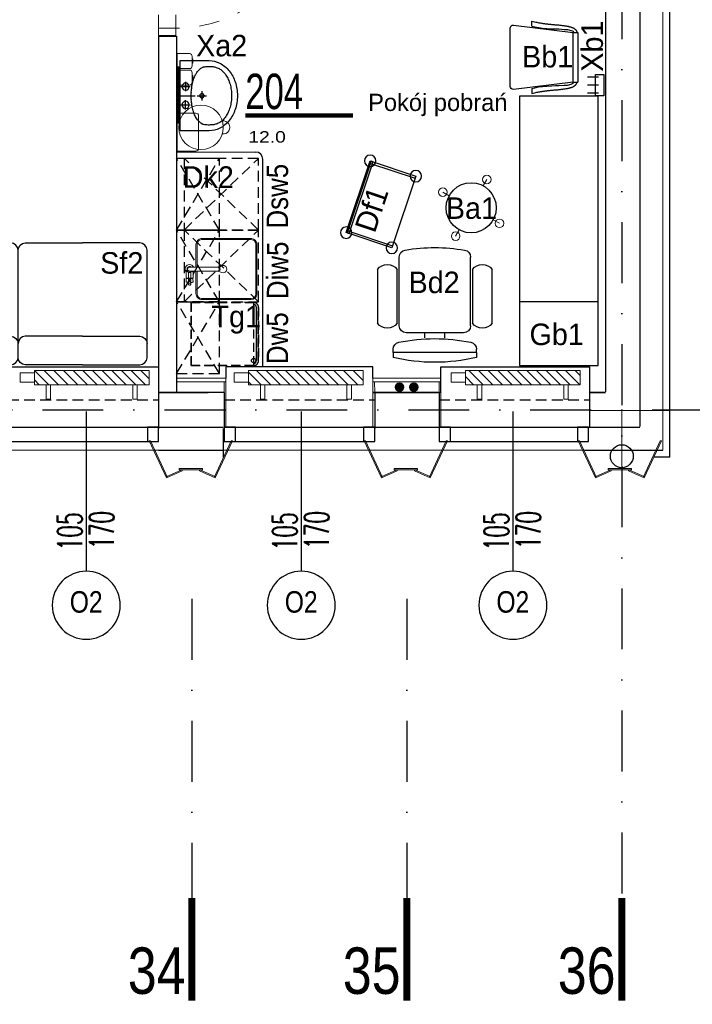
# Model space of a CAD drawing. Header units: millimetres. Extents: x 14495 to 271441, y -21035 to 2232.
# Tile 175 of 227: x 87630 to 88099, y -4199 to -3512. Entities that reach past the tile are written whole.
import ezdxf
from ezdxf.enums import TextEntityAlignment as Align

# ---------------------------------------------------------------- set-up
doc = ezdxf.new("R2010")
doc.units = ezdxf.units.MM
for name, pattern in [('0921-PX-TE-20-60$0$0921-X-AR-20-00-FA$0$DASHED2', [0.375, 0.25, -0.125]), ('DASHDOT', [1, 0.5, -0.25, 0, -0.25]), ('DASHED', [28.222222, 14.111111, -14.111111]), ('HIDDENX2', [0.75, 0.5, -0.25]), ('KRESKOWA2', [0.375, 0.25, -0.125])]:
    doc.linetypes.add(name, pattern=pattern)
for name, color, linetype in [('-- TECH  SYMBOLE', 1, 'Continuous'), ('-- TECH SYMBOLE NOWE', 1, 'Continuous'), ('-- TECH WYPOSAŻENIE', 2, 'Continuous'), ('-TECH SANITARNA', 1, 'Continuous'), ('_1_cienkie', 251, 'Continuous'), ('_A_widok', 1, 'Continuous'), ('_urządzenia_sanit', 1, 'Continuous'), ('a-bloki-drzwi', 52, 'Continuous'), ('a-cienka', 8, 'Continuous'), ('A-POW-NR', 1, 'Continuous'), ('A_bloki-drzwi', 1, 'Continuous'), ('A_BLOKI_KÓŁKO', 1, 'Continuous'), ('A_BLOKI_OPIS', 1, 'Continuous'), ('a_cienka', 8, 'Continuous'), ('A_grzejniki', 34, 'Continuous'), ('A_L przerywana', 251, 'HIDDENX2'), ('A_L_WIDOK', 1, 'Continuous'), ('A_Lwidok', 1, 'Continuous'), ('A_okładzina HPL', 37, 'Continuous'), ('A_OSIE', 252, 'DASHDOT'), ('A_PROJEKTOWANE', 3, 'Continuous'), ('A_SC_DZIAlOWE', 4, 'Continuous'), ('SC-PROJEKT', 3, 'Continuous'), ('sciany projektowane', 3, 'Continuous'), ('TECH Meble', 1, 'Continuous'), ('TECH Sprzęt', 1, 'Continuous')]:
    doc.layers.add(name, color=color, linetype=linetype)
for name, color, linetype, lineweight in [('0-c.o.-grzejniki', 34, 'Continuous', 9), ('03', 2, 'Continuous', 13), ('A-DOOR-IDEN', 1, 'Continuous', 18), ('A_L_CIENKA', 251, 'Continuous', 5), ('A_obudowy G-K', 31, 'Continuous', 0), ('A_Stolarka_drzwi', 1, 'Continuous', 9), ('P-SANR-FIXT', 2, 'Continuous', 9), ('SAN_Przewody powrotne CO na rzucie', 180, 'Continuous', 40), ('SAN_Przewody zasilające CO na rzucie', 20, 'Continuous', 40), ('TECH Wyp-meble nowe', 1, 'Continuous', 30)]:
    doc.layers.add(name, color=color, linetype=linetype, lineweight=lineweight)
doc.layers.add('A-POW', color=2, linetype='Continuous', plot=False)
doc.styles.add('ARIAL1_2', font='arial.ttf', dxfattribs={"width": 1.2})
doc.styles.add('arialce', font='ARIALN.TTF')
doc.styles.add('cent', font='swissel.ttf')
doc.styles.add('cg', font='GOTHIC.TTF')
doc.styles.add('ROMANS', font='romans', dxfattribs={"width": 0.6})
doc.styles.add('switz721ltexbt', font='swissel.ttf')

# ---------------------------------------------------------------- blocks, each defined once
blk = doc.blocks.new('OSS1')
at = {"linetype": 'Continuous', "const_width": 5}
blk.add_lwpolyline([(0, 0), (0, -71.57)], dxfattribs=at)
at = {"style": 'cent'}
blk.add_attdef('01', text='', height=32.4, dxfattribs=at).set_placement((-4.39, -34.41), align=Align.RIGHT)
blk = doc.blocks.new('DRZWI Z OSCIEZNICA NIEOKALAJACA 90')
at = {"linetype": 'DASHED'}
for p, q in [((-12, 5), (-12, 99)), ((0, 5), (0, 99))]:
    blk.add_line(p, q, dxfattribs=at)
at = {"ltscale": 0.05}
blk.add_line((-39.5, 52), (25.59, 52), dxfattribs=at)
for points in [[(-12, 99), (-12, 104), (0, 104), (0, 99)], [(93.91, 9.01), (1.43, 9.01), (1.43, 6.01), (93.91, 6.01)], [(-12, 0), (-12, 5), (0, 5), (0, 0)]]:
    blk.add_lwpolyline(points, close=True)
for points in [[(82.48, 9.01), (82.48, 16.01), (68.48, 16.01), (68.48, 14.01), (80.48, 14.01), (80.48, 9.01)], [(82.48, 6.01), (82.48, -0.99), (68.48, -0.99), (68.48, 1.01), (80.48, 1.01), (80.48, 6.01)]]:
    blk.add_lwpolyline(points)
at = {"linetype": 'DASHED'}
blk.add_arc((0, 5), 94, 2.44751, 90, dxfattribs=at)
blk = doc.blocks.new('fghsdx')
at = {"lineweight": 0}
for p, q in [((-37.08, -19.4), (-25.08, 6.6)), ((-36.19, -19.4), (-24.35, 6.26)), ((-14.42, 0.8), (-25.41, 5.87)), ((-14.08, 1.53), (-25.08, 6.6)), ((-16.15, 0.8), (0, 0.8)), ((-16.15, 0.8), (-16.15, 0)), ((-16.15, 0), (0, 0)), ((-14.42, 0.8), (-14.08, 1.53)), ((-2.07, 1.53), (8.92, 6.6)), ((-1.73, 0.8), (-2.07, 1.53)), ((-1.73, 0.8), (9.26, 5.87)), ((0, 0.8), (0, 0)), ((20.04, -19.4), (8.2, 6.26)), ((20.92, -19.4), (8.92, 6.6)), ((-37.08, -19.4), (-36.19, -19.4)), ((20.92, -19.4), (20.04, -19.4))]:
    blk.add_line(p, q, dxfattribs=at)
blk = doc.blocks.new('HJTS')
at = {"color": 8}
blk.add_line((0, 0), (0, 111.34), dxfattribs=at)
at = {"layer": 'A_BLOKI_KÓŁKO', "ltscale": 0.04}
blk.add_circle((0, 135.04), 23.7, dxfattribs=at)
at = {"layer": 'A_BLOKI_OPIS', "style": 'ROMANS'}
for tag, height, width, p in [('O', 20.59, 0.5, (-0.05, 135.67)), ('100', 17.16, 0.6, (-11.49, 86.54)), ('200', 17.16, 0.6, (10.76, 86.54))]:
    blk.add_attdef(tag, text='', height=height, rotation=90, dxfattribs=dict(at, width=width)).set_placement(p, align=Align.MIDDLE)
blk = doc.blocks.new('Sink-Top_Mount-Kitchen-All_in_One-KOHLER-Verse-K-RH28176 - NA-Stainless Steel-2198421-PW_K0')
at = {"layer": 'P-SANR-FIXT'}
for p, q in [((1.9, 28.2), (0.66, 28.2)), ((6.2, 28.2), (1.9, 28.2)), ((6.2, 28.2), (1.9, 28.2)), ((6.26, 28.04), (6.26, 28.14)), ((6.26, 28.04), (6.26, 28.14)), ((6.56, 27.9), (6.26, 28.04)), ((6.26, 28.04), (6.56, 27.9)), ((6.26, 23.44), (6.26, 28.04)), ((6.56, 28.04), (6.56, 27.9)), ((6.56, 27.9), (6.56, 28.04)), ((6.56, 23.58), (6.56, 27.9)), ((9.05, 28.14), (6.61, 28.1)), ((6.61, 28.1), (9.05, 28.14)), ((-17.09, 21.31), (-1.4, 21.31)), ((-1.4, 22.98), (-1.4, 25.74)), ((-1.4, 22.98), (-1.4, 5.99)), ((1.41, 22.98), (1.41, 25.63)), ((1.41, 5.98), (1.41, 22.98)), ((1.41, 21.31), (17.09, 21.31)), ((1.9, 23.29), (6.2, 23.29)), ((2.75, 26.59), (6.2, 26.59)), ((2.75, 24.89), (6.2, 24.89)), ((6.26, 23.44), (6.56, 23.58)), ((6.26, 23.35), (6.26, 23.44)), ((6.56, 23.58), (6.56, 23.44)), ((6.61, 23.39), (9.05, 23.35)), ((8.67, 25.31), (8.67, 26.18)), ((9.54, 26.51), (8.89, 26.39)), ((9.54, 24.98), (8.89, 25.09)), ((10.27, 26.63), (9.54, 26.51)), ((10.27, 26.63), (9.54, 26.51)), ((9.54, 24.98), (10.36, 24.84)), ((10.36, 24.84), (9.54, 24.98)), ((9.81, 26.38), (9.81, 25.09)), ((9.88, 26.5), (10.14, 26.61)), ((9.88, 24.98), (10.14, 24.87)), ((-21.21, 17.66), (-21.21, -17.66)), ((-20.52, 17.32), (-20.52, -17.32)), ((-17.34, 20.49), (-1.4, 20.49)), ((17.34, 20.49), (1.41, 20.49)), ((20.52, 17.32), (20.52, -17.32)), ((21.24, 17.15), (21.24, -17.15)), ((-1.4, 5.99), (-2.41, 3.21)), ((2.41, 3.21), (1.41, 5.98)), ((-17.34, -20.49), (17.34, -20.49)), ((-18.02, -21.2), (18.02, -21.2))]:
    blk.add_line(p, q, dxfattribs=at)
for centre, radius, start, end in [((0.01, 25.74), 3.1, 52.35615, 242.9065), ((0.01, 25.74), 3.1, 52.35615, 242.9065), ((0.01, 25.74), 1.74, 323.24783, 215.95491), ((-0.19, 25.74), 2.6, 307.88658, 70.8028), ((6.2, 28.14), 0.0595, 0, 90), ((6.2, 28.14), 0.0595, 0, 90), ((6.62, 28.04), 0.0568, 91.00007, 180), ((6.62, 28.04), 0.0568, 91.00007, 180), ((-17.09, 17.15), 4.16, 90, 173.05332), ((0, 25.74), 1.41, 355.43675, 180), ((0.01, 25.74), 3.1, 296.79523, 307.64385), ((6.06, 26.46), 0.196, 346.1171, 44.30035), ((6.06, 25.03), 0.196, 315.69965, 13.8829), ((6.2, 23.35), 0.0595, 270, 360), ((6.79, 26.34), 0.228, 139.82398, 187.57337), ((6.79, 25.14), 0.228, 172.42663, 220.17602), ((6.62, 23.44), 0.0568, 180, 268.99993), ((23.03, -242.25), 269.24, 93.1404, 93.49658), ((8.01, 34.63), 9.74, 261.75236, 271.61067), ((8.81, 26.2), 0.15, 130.72158, 188.35886), ((8.81, 25.29), 0.15, 171.64114, 229.27842), ((8.95, 26.03), 0.364, 100, 130.72158), ((8.95, 25.45), 0.364, 229.27842, 260), ((9.96, 26.38), 0.142, 121.50212, 180), ((9.93, 25.09), 0.12, 180, 244.39803), ((10.35, 25.74), 0.9, 270.54991, 95.55598), ((10.35, 25.74), 0.9, 270.54991, 95.55598), ((17.09, 17.15), 4.16, 360, 90), ((-17.34, 17.32), 3.17, 90, 180), ((17.34, 17.32), 3.17, 0, 90), ((0, 2.33), 2.57, 160, 20), ((-17.09, -17.15), 4.16, 186.94668, 257.05984), ((-17.34, -17.32), 3.18, 180, 270), ((17.34, -17.32), 3.17, 270, 360), ((17.09, -17.15), 4.16, 282.94016, 0)]:
    blk.add_arc(centre, radius, start, end, dxfattribs=at)
for centre, major_axis, ratio, start_param, end_param in [((9.04, 25.73), (0, 2.42), 0.113203, 5.594218, 6.231005), ((0, 5.79), (1.41, 0), 0.945181, 2.930002, 6.494496), ((0, 6.35), (1.41, 0), 0.941223, 3.210567, 6.283185)]:
    blk.add_ellipse(centre, major_axis=major_axis, ratio=ratio, start_param=start_param, end_param=end_param, dxfattribs=at)
for points in [[(9.21, 27.59), (9.21, 27.64), (9.19, 27.73), (9.17, 27.84), (9.15, 27.94), (9.13, 28.02), (9.1, 28.08), (9.08, 28.12), (9.06, 28.13), (9.05, 28.14)], [(9.54, 26.51), (9.51, 26.65), (9.43, 26.92), (9.29, 27.29), (9.23, 27.49), (9.21, 27.59)], [(9.05, 23.35), (9.06, 23.35), (9.08, 23.36), (9.1, 23.4), (9.13, 23.47), (9.15, 23.54), (9.17, 23.64), (9.19, 23.76), (9.21, 23.85), (9.21, 23.89)], [(9.54, 24.98), (9.51, 24.83), (9.43, 24.56), (9.29, 24.2), (9.23, 23.99), (9.21, 23.89)]]:
    blk.add_open_spline(points, degree=3, dxfattribs=at)
for points, knots in [([(9.54, 26.51), (9.53, 26.56), (9.5, 26.67), (9.46, 26.79), (9.43, 26.89), (9.41, 26.96), (9.38, 27.03), (9.36, 27.09), (9.35, 27.14), (9.33, 27.18), (9.31, 27.24), (9.29, 27.3), (9.27, 27.36), (9.25, 27.42), (9.23, 27.5), (9.22, 27.55), (9.21, 27.59)], [0, 0, 0, 0, 0.125, 0.25, 0.3125, 0.375, 0.4375, 0.5, 0.53125, 0.5625, 0.625, 0.6875, 0.75, 0.8125, 0.875, 1, 1, 1, 1]), ([(2.45, 25.74), (2.45, 25.78), (2.45, 25.86), (2.46, 25.96), (2.47, 26.05), (2.47, 26.11), (2.48, 26.16), (2.49, 26.2), (2.49, 26.23), (2.5, 26.26), (2.51, 26.3), (2.52, 26.35), (2.54, 26.39), (2.55, 26.43), (2.57, 26.45), (2.59, 26.47), (2.61, 26.5), (2.65, 26.53), (2.69, 26.57), (2.73, 26.58), (2.75, 26.59)], [0, 0, 0, 0, 0.125, 0.25, 0.3125, 0.375, 0.4375, 0.46875, 0.5, 0.53125, 0.5625, 0.625, 0.6875, 0.71875, 0.75, 0.78125, 0.8125, 0.875, 0.9375, 1, 1, 1, 1]), ([(2.45, 25.74), (2.45, 25.7), (2.45, 25.62), (2.46, 25.52), (2.47, 25.44), (2.47, 25.38), (2.48, 25.33), (2.49, 25.29), (2.49, 25.26), (2.5, 25.23), (2.51, 25.19), (2.52, 25.14), (2.54, 25.09), (2.55, 25.06), (2.57, 25.03), (2.59, 25.01), (2.61, 24.98), (2.65, 24.95), (2.69, 24.92), (2.73, 24.9), (2.75, 24.89)], [0, 0, 0, 0, 0.125, 0.25, 0.3125, 0.375, 0.4375, 0.46875, 0.5, 0.53125, 0.5625, 0.625, 0.6875, 0.71875, 0.75, 0.78125, 0.8125, 0.875, 0.9375, 1, 1, 1, 1]), ([(8.28, 26.59), (8.3, 26.58), (8.34, 26.56), (8.39, 26.53), (8.42, 26.5), (8.44, 26.47), (8.46, 26.45), (8.47, 26.42), (8.48, 26.39), (8.5, 26.34), (8.51, 26.29), (8.52, 26.25), (8.52, 26.22), (8.53, 26.19), (8.54, 26.15), (8.54, 26.1), (8.55, 26.04), (8.55, 25.96), (8.56, 25.86), (8.56, 25.78), (8.56, 25.74)], [-1, -1, -1, -1, -0.9375, -0.875, -0.8125, -0.78125, -0.75, -0.71875, -0.6875, -0.625, -0.5625, -0.53125, -0.5, -0.46875, -0.4375, -0.375, -0.3125, -0.25, -0.125, 0, 0, 0, 0]), ([(8.28, 24.9), (8.3, 24.9), (8.34, 24.92), (8.39, 24.95), (8.42, 24.99), (8.44, 25.01), (8.46, 25.04), (8.47, 25.06), (8.48, 25.09), (8.5, 25.14), (8.51, 25.19), (8.52, 25.23), (8.52, 25.26), (8.53, 25.29), (8.54, 25.33), (8.54, 25.38), (8.55, 25.44), (8.55, 25.52), (8.56, 25.62), (8.56, 25.7), (8.56, 25.74)], [-1, -1, -1, -1, -0.9375, -0.875, -0.8125, -0.78125, -0.75, -0.71875, -0.6875, -0.625, -0.5625, -0.53125, -0.5, -0.46875, -0.4375, -0.375, -0.3125, -0.25, -0.125, 0, 0, 0, 0]), ([(9.21, 23.89), (9.22, 23.93), (9.23, 23.98), (9.25, 24.06), (9.27, 24.12), (9.29, 24.18), (9.31, 24.25), (9.33, 24.3), (9.35, 24.35), (9.36, 24.39), (9.38, 24.45), (9.41, 24.52), (9.43, 24.59), (9.46, 24.69), (9.5, 24.82), (9.53, 24.92), (9.54, 24.98)], [0, 0, 0, 0, 0.125, 0.1875, 0.25, 0.3125, 0.375, 0.4375, 0.46875, 0.5, 0.5625, 0.625, 0.6875, 0.75, 0.875, 1, 1, 1, 1])]:
    blk.add_open_spline(points, degree=3, knots=knots, dxfattribs=at)
blk = doc.blocks.new('umywalka')
at = {"layer": '_urządzenia_sanit', "color": 2, "linetype": 'Continuous'}
for p, q in [((331482.45, 871398.51), (331462.04, 871398.51)), ((331462.04, 871398.51), (331462.04, 871349.58)), ((331462.7, 871380.42), (331469.16, 871380.42)), ((331465.93, 871383.65), (331465.93, 871377.19)), ((331460.8, 871374.04), (331472.71, 871374.04)), ((331474.04, 871374.04), (331480.5, 871374.04)), ((331477.27, 871370.82), (331477.27, 871377.27)), ((331462.7, 871367.67), (331469.16, 871367.67)), ((331465.93, 871364.44), (331465.93, 871370.9)), ((331462.04, 871349.58), (331482.45, 871349.58))]:
    blk.add_line(p, q, dxfattribs=at)
for centre, radius in [((331465.93, 871380.42), 2.5), ((331477.27, 871374.04), 1.5), ((331465.93, 871367.67), 2.5)]:
    blk.add_circle(centre, radius, dxfattribs=at)
for centre, radius, start, end in [((331486.24, 871380.79), 15.71, 130.0998, 135.44667), ((331483.15, 871384.46), 10.92, 123.1945, 130.0998), ((331479.37, 871390.23), 4.02, 111.79855, 123.1945), ((331479.17, 871390.73), 3.48, 101.20081, 111.79855), ((331482.2, 871375.47), 19.04, 96.67534, 101.20081), ((331481.63, 871380.31), 14.16, 90.00441, 96.67534), ((331481.63, 871356.57), 37.9, 85.92795, 90.00441), ((331482.45, 871382.64), 15.87, 62.69109, 90), ((331483.49, 871382.66), 11.75, 74.20799, 85.92795), ((331482.48, 871379.1), 15.45, 63.9928, 74.20799), ((331485.42, 871385.12), 8.75, 46.19236, 63.9928), ((331480.31, 871378.49), 20.54, 38.73721, 62.69109), ((331513.86, 871371.05), 44.74, 159.75114, 162.37933), ((331501.13, 871375.75), 31.17, 156.60224, 159.75114), ((331481.83, 871384.1), 10.15, 148.38399, 156.60224), ((331485.96, 871381.56), 14.99, 141.62429, 148.38399), ((331483.43, 871383.56), 11.77, 135.44667, 141.62429), ((331478.68, 871378.1), 18.48, 33.96875, 46.19236), ((331476.09, 871376.35), 21.61, 24.78058, 33.96875), ((331475.72, 871376.18), 22.01, 15.67749, 24.78058), ((331476.95, 871375.8), 24.84, 18.38111, 38.73721), ((331496.08, 871375.82), 26.18, 173.7185, 177.74026), ((331844.52, 871337.47), 376.71, 173.26211, 173.7185), ((331473.33, 871381.32), 2.94, 168.09641, 173.26211), ((331480.91, 871379.72), 10.69, 163.96662, 168.09641), ((331540.18, 871362.69), 72.36, 162.37933, 163.96662), ((331468.42, 871374.13), 29.6, 7.7962, 15.67749), ((331471.67, 871374.04), 30.41, 0, 18.38111), ((331531.1, 871374.44), 61.22, 177.74026, 180.36982), ((331531.1, 871373.65), 61.22, 179.63018, 182.25974), ((331467.78, 871374.04), 30.24, 0, 7.7962), ((331467.78, 871374.04), 30.24, 352.2038, 0), ((331471.67, 871374.04), 30.41, 341.61889, 0), ((331496.08, 871372.27), 26.18, 182.25974, 186.2815), ((331844.52, 871410.62), 376.71, 186.2815, 186.73789), ((331473.33, 871366.77), 2.94, 186.73789, 191.90359), ((331480.91, 871368.37), 10.69, 191.90359, 196.03338), ((331540.18, 871385.4), 72.36, 196.03338, 197.62067), ((331475.72, 871371.91), 22.01, 335.21942, 344.32251), ((331468.42, 871373.96), 29.6, 344.32251, 352.2038), ((331513.86, 871377.04), 44.74, 197.62067, 200.24886), ((331501.13, 871372.34), 31.17, 200.24886, 203.39776), ((331481.83, 871363.99), 10.15, 203.39776, 211.61601), ((331485.96, 871366.53), 14.99, 211.61601, 218.37571), ((331478.68, 871369.99), 18.48, 313.80764, 326.03125), ((331476.09, 871371.74), 21.61, 326.03125, 335.21942), ((331476.95, 871372.29), 24.84, 321.26279, 341.61889), ((331483.43, 871364.53), 11.77, 218.37571, 224.55333), ((331486.24, 871367.3), 15.71, 224.55333, 229.9002), ((331483.15, 871363.63), 10.92, 229.9002, 236.8055), ((331479.37, 871357.86), 4.02, 236.8055, 248.20145), ((331479.17, 871357.36), 3.48, 248.20145, 258.79919), ((331482.2, 871372.62), 19.04, 258.79919, 263.32466), ((331481.63, 871367.78), 14.16, 263.32466, 269.99559), ((331481.63, 871391.52), 37.9, 269.99559, 274.07205), ((331482.45, 871365.45), 15.87, 270, 297.30891), ((331483.49, 871365.43), 11.75, 274.07205, 285.79201), ((331482.48, 871368.99), 15.45, 285.79201, 296.0072), ((331485.42, 871362.97), 8.75, 296.0072, 313.80764), ((331480.31, 871369.6), 20.54, 297.30891, 321.26279)]:
    blk.add_arc(centre, radius, start, end, dxfattribs=at)
blk = doc.blocks.new('mjkk')
at = {"layer": '0-c.o.-grzejniki'}
h = blk.add_hatch(dxfattribs=at)
h.set_pattern_fill('ANSI31', color=256, scale=1.5, angle=-90.01613, style=0)
h.set_pattern_definition([(-135.016127, (-172292.014, 132455.0023), (-3.36664804, 3.36854379), [])])
h.paths.add_polyline_path([(-9.98, -80), (-0.01, -80), (0, 0), (-9.98, 0)])
blk.add_lwpolyline([(-9.98, -80), (-9.98, 0), (0, 0), (-0.01, -80)], close=True, dxfattribs=at)
at = {"layer": '0-c.o.-grzejniki', "ltscale": 2}
for points in [[(10.03, -11.37), (10.03, -8.26), (0.02, -8.26), (0.02, -11.37)], [(10.03, -68.63), (10.03, -71.74), (0.02, -71.74), (0.02, -68.63)], [(-1.75, -80), (-1.75, -90), (-8.23, -90), (-8.23, -80)]]:
    blk.add_lwpolyline(points, close=True, dxfattribs=at)
blk = doc.blocks.new('Sf2')
at = {"layer": 'TECH Wyp-meble nowe', "color": 2, "linetype": 'Continuous', "lineweight": -3}
for points in [[(4473.52, 1804.14), (4433.52, 1804.14, 0.370147), (4428.52, 1799.14)], [(4428.52, 1799.14), (4428.52, 1799.14), (4428.52, 1724.14), (4428.52, 1724.14, 0.385282), (4433.52, 1719.14), (4473.52, 1719.14)], [(4473.52, 1804.14), (4513.52, 1804.14, -0.370147), (4518.52, 1799.14)], [(4518.52, 1799.14), (4518.52, 1799.14), (4518.52, 1724.14), (4518.52, 1724.14, -0.385282), (4513.52, 1719.14), (4473.52, 1719.14)], [(4563.52, 1804.14), (4523.52, 1804.14, 0.370147), (4518.52, 1799.14)], [(4518.52, 1799.14), (4518.52, 1799.14), (4518.52, 1724.14), (4518.52, 1724.14, 0.385282), (4523.52, 1719.14), (4563.52, 1719.14)], [(4563.52, 1804.14), (4603.52, 1804.14, -0.370147), (4608.52, 1799.14)], [(4608.52, 1799.14), (4608.52, 1799.14), (4608.52, 1724.14), (4608.52, 1724.14, -0.385282), (4603.52, 1719.14), (4563.52, 1719.14)], [(4473.52, 1784.14), (4433.52, 1784.14, -0.370147), (4428.52, 1789.14)], [(4473.52, 1784.14), (4513.52, 1784.14, 0.370147), (4518.52, 1789.14)], [(4563.52, 1784.14), (4523.52, 1784.14, -0.370147), (4518.52, 1789.14)], [(4563.52, 1784.14), (4603.52, 1784.14, 0.370147), (4608.52, 1789.14)]]:
    blk.add_lwpolyline(points, format="xyb", dxfattribs=at)
blk = doc.blocks.new('POW')
at = {"const_width": 5}
blk.add_lwpolyline([(125.3, 0), (0, 0)], dxfattribs=at)
at = {"style": 'switz721ltexbt'}
blk.add_attdef('001', (-1.8, 12.3), '', height=41.2, dxfattribs=at)
blk = doc.blocks.new('wieszak krótki')
at = {"color": 2, "linetype": 'Continuous'}
for p, q in [((-1.58, 19.5), (-9.16, 19.5)), ((-1.58, 14), (-9.16, 14)), ((-1.58, 8.5), (-9.16, 8.5))]:
    blk.add_line(p, q, dxfattribs=at)
blk.add_lwpolyline([(-3.68, 6.5), (-3.68, 21.5), (2.21, 21.5), (2.21, 6.5)], close=True, dxfattribs=at)
blk = doc.blocks.new('KOZETKA')
at = {"color": 1}
blk.add_line((26.88, 46.42), (26.88, -8.58), dxfattribs=at)
at = {"color": 2}
blk.add_lwpolyline([(-17.89, -8.58), (170.11, -8.58), (170.11, 46.42), (-17.89, 46.42)], close=True, dxfattribs=at)
blk = doc.blocks.new('fotel do pobrań')
at = {"layer": 'TECH Sprzęt', "color": 2, "lineweight": -3}
for p, q in [((27.22, 40.1), (64.84, 40.1)), ((6.84, 29.07), (3.42, 29.07)), ((6.84, 29.07), (9.08, 29.07)), ((25.54, 24.98), (73.33, 24.98)), ((64.84, 26.42), (27.22, 26.42)), ((20.54, 19.98), (20.54, -19.77)), ((25.54, -24.77), (73.36, -24.77)), ((27.22, -26.22), (64.84, -26.22)), ((6.84, -29.07), (3.42, -29.07)), ((6.84, -29.07), (9.08, -29.07)), ((64.84, -39.9), (27.22, -39.9))]:
    blk.add_line(p, q, dxfattribs=at)
at = {"layer": 'TECH Sprzęt', "color": 1, "lineweight": -3}
for p, q in [((6.84, 29.07), (6.84, -29.07)), ((20.54, 6.84), (16.9, 6.84)), ((16.98, -6.84), (20.54, -6.84))]:
    blk.add_line(p, q, dxfattribs=at)
at = {"layer": 'TECH Sprzęt', "color": 2, "lineweight": -3}
for centre, radius, start, end in [((32.35, 33.26), 8.55, 126.8699, 233.1301), ((59.71, 33.26), 8.55, 306.8699, 53.1301), ((125.26, 0), 125.26, 166.5803, 193.4197), ((9.08, 24.07), 5, 11.54596, 90), ((-108.74, 0), 125.26, 348.45404, 11.54596), ((25.54, 19.98), 5, 90, 180), ((73.33, 19.98), 5, 9.56355, 90), ((-45.26, 0), 125.26, 350.53633, 9.56355), ((25.54, -19.77), 5, 180, 270), ((73.36, -19.77), 5, 270, 350.53633), ((9.08, -24.07), 5, 270, 348.45404), ((32.35, -33.06), 8.55, 126.8699, 233.1301), ((59.71, -33.06), 8.55, 306.8699, 53.1301)]:
    blk.add_arc(centre, radius, start, end, dxfattribs=at)
blk = doc.blocks.new('TABORET_obrotowy')
at = {"color": 1, "lineweight": 13}
for p, q in [((-15.91, 15.91), (-12.37, 12.37)), ((12.37, 12.37), (15.91, 15.91)), ((-15.91, -15.91), (-12.37, -12.37)), ((12.37, -12.37), (15.91, -15.91))]:
    blk.add_line(p, q, dxfattribs=at)
for centre in [(-15.91, 15.91), (15.91, 15.91), (-15.91, -15.91), (15.91, -15.91)]:
    blk.add_circle(centre, 3, dxfattribs=at)
at = {"color": 1}
blk.add_circle((0, 0), 17.5, dxfattribs=at)
blk = doc.blocks.new('wózek pod aparat.')
at = {"layer": '-- TECH WYPOSAŻENIE', "color": 1}
for p, q in [((-24.8, 0), (-24.8, 33.6)), ((24.8, 0), (24.8, 33.6))]:
    blk.add_line(p, q, dxfattribs=at)
for points in [[(-26.4, 33.6), (-26.4, 0), (26.4, 0), (26.4, 33.6)], [(-26.4, 0.62), (-26.4, 2.22), (26.4, 2.22), (26.4, 0.62)]]:
    blk.add_lwpolyline(points, close=True, dxfattribs=at)
for centre in [(-26.4, 33.6), (26.4, 33.6), (-26.4, 0), (26.4, 0)]:
    blk.add_circle(centre, 4, dxfattribs=at)
blk = doc.blocks.new('mała lodówka')
at = {"layer": '-- TECH WYPOSAŻENIE', "color": 2, "linetype": '0921-PX-TE-20-60$0$0921-X-AR-20-00-FA$0$DASHED2', "ltscale": 25}
blk.add_line((-22, 43.5), (22, 43.5), dxfattribs=at)
at = {"layer": '-- TECH WYPOSAŻENIE', "color": 1, "ltscale": 25}
for p, q in [((-18.5, 45.56), (18.5, 45.56)), ((18.5, 45.56), (-18.5, 45.56))]:
    blk.add_line(p, q, dxfattribs=at)
at = {"layer": '-- TECH WYPOSAŻENIE', "color": 2, "linetype": '0921-PX-TE-20-60$0$0921-X-AR-20-00-FA$0$DASHED2', "ltscale": 25}
for points in [[(22, 43.5), (22, 0), (-22, 0), (-22, 43.5, -0.414214), (-18.5, 47), (18.5, 47, -0.414214)], [(-22, 43.5), (-22, 0), (22, 0), (22, 43.5, 0.414214), (18.5, 47), (-18.5, 47, 0.414214)]]:
    blk.add_lwpolyline(points, format="xyb", close=True, dxfattribs=at)
at = {"layer": '-- TECH WYPOSAŻENIE', "color": 1, "ltscale": 25}
blk.add_circle((18.5, 43.5), 1.54, dxfattribs=at)
for centre, start, end in [((-18.5, 43.5), 90, 180), ((-18.5, 43.5), 90.00079, 180.00079), ((18.5, 43.5), 360, 90), ((18.5, 43.5), 0.00079, 90.00079)]:
    blk.add_arc(centre, 2.06, start, end, dxfattribs=at)
blk = doc.blocks.new('krzesło')
at = {"color": 2, "ltscale": 0.1}
for p, q in [((3392.04, -4348.28), (3397.14, -4389.9)), ((3434.79, -4346.03), (3394.29, -4346.03)), ((3431.95, -4389.9), (3437.04, -4348.28)), ((3392.77, -4361.22), (3389.26, -4361.22)), ((3436.3, -4361.22), (3439.81, -4361.22)), ((3431.94, -4389.9), (3397.13, -4389.9)), ((3397.13, -4389.9), (3397.13, -4393.28)), ((3397.13, -4393.28), (3431.94, -4393.28)), ((3431.94, -4389.9), (3431.94, -4393.28))]:
    blk.add_line(p, q, dxfattribs=at)
for points in [[(3389.26, -4361.22), (3389.54, -4362.19), (3389.78, -4363.08), (3389.98, -4363.91), (3390.15, -4364.67), (3390.28, -4365.37), (3390.4, -4366.04), (3390.5, -4366.66), (3390.6, -4367.26), (3390.69, -4367.84), (3390.78, -4368.4), (3390.86, -4368.95), (3390.95, -4369.49), (3391.03, -4370.02), (3391.1, -4370.55), (3391.18, -4371.08), (3391.25, -4371.61), (3391.31, -4372.14), (3391.37, -4372.68), (3391.43, -4373.22), (3391.49, -4373.78), (3391.54, -4374.34), (3391.59, -4374.91), (3391.64, -4375.49), (3391.69, -4376.09), (3391.74, -4376.69), (3391.79, -4377.31), (3391.85, -4377.94), (3391.9, -4378.57), (3391.96, -4379.2), (3392.01, -4379.83), (3392.07, -4380.46), (3392.14, -4381.08), (3392.21, -4381.69), (3392.28, -4382.3), (3392.36, -4382.89), (3392.44, -4383.46), (3392.52, -4384.01), (3392.6, -4384.54), (3392.68, -4385.05), (3392.77, -4385.53), (3392.85, -4385.99), (3392.93, -4386.42), (3393.02, -4386.82), (3393.11, -4387.2), (3393.2, -4387.56), (3393.29, -4387.91), (3393.38, -4388.24), (3393.48, -4388.55), (3393.58, -4388.85), (3393.69, -4389.15), (3393.8, -4389.43), (3393.92, -4389.7), (3394.04, -4389.96), (3394.17, -4390.21), (3394.3, -4390.44), (3394.44, -4390.67), (3394.59, -4390.89), (3394.74, -4391.09), (3394.89, -4391.28), (3395.05, -4391.46), (3395.21, -4391.63), (3395.37, -4391.78), (3395.53, -4391.92), (3395.69, -4392.04), (3395.85, -4392.15), (3396.01, -4392.24), (3396.17, -4392.33), (3396.34, -4392.41), (3396.52, -4392.48), (3396.71, -4392.56), (3396.91, -4392.63), (3397.13, -4392.72)], [(3392.77, -4361.22), (3393.3, -4363.36), (3393.84, -4365.76), (3394.24, -4368.59), (3394.38, -4371.7), (3394.64, -4375.1), (3394.78, -4377.64), (3394.78, -4380.04), (3395.05, -4383.72), (3395.18, -4386.12), (3395.85, -4388.67), (3396.39, -4390.08), (3397.13, -4390.47)], [(3436.3, -4361.22), (3435.77, -4363.36), (3435.23, -4365.76), (3434.83, -4368.59), (3434.69, -4371.7), (3434.43, -4375.1), (3434.29, -4377.64), (3434.29, -4380.04), (3434.02, -4383.72), (3433.89, -4386.12), (3433.22, -4388.67), (3432.68, -4390.08), (3431.94, -4390.47)], [(3439.81, -4361.22), (3439.53, -4362.19), (3439.29, -4363.08), (3439.09, -4363.91), (3438.92, -4364.67), (3438.79, -4365.37), (3438.67, -4366.04), (3438.57, -4366.66), (3438.47, -4367.26), (3438.38, -4367.84), (3438.29, -4368.4), (3438.21, -4368.95), (3438.12, -4369.49), (3438.04, -4370.02), (3437.97, -4370.55), (3437.89, -4371.08), (3437.82, -4371.61), (3437.76, -4372.14), (3437.7, -4372.68), (3437.64, -4373.22), (3437.58, -4373.78), (3437.53, -4374.34), (3437.48, -4374.91), (3437.43, -4375.49), (3437.38, -4376.09), (3437.33, -4376.69), (3437.27, -4377.31), (3437.22, -4377.94), (3437.17, -4378.57), (3437.11, -4379.2), (3437.06, -4379.83), (3436.99, -4380.46), (3436.93, -4381.08), (3436.86, -4381.69), (3436.79, -4382.3), (3436.71, -4382.89), (3436.63, -4383.46), (3436.55, -4384.01), (3436.47, -4384.54), (3436.39, -4385.05), (3436.3, -4385.53), (3436.22, -4385.99), (3436.14, -4386.42), (3436.05, -4386.82), (3435.96, -4387.2), (3435.87, -4387.56), (3435.78, -4387.91), (3435.69, -4388.24), (3435.59, -4388.55), (3435.49, -4388.85), (3435.38, -4389.15), (3435.27, -4389.43), (3435.15, -4389.7), (3435.03, -4389.96), (3434.9, -4390.21), (3434.77, -4390.44), (3434.63, -4390.67), (3434.48, -4390.89), (3434.33, -4391.09), (3434.18, -4391.28), (3434.02, -4391.46), (3433.86, -4391.63), (3433.7, -4391.78), (3433.54, -4391.92), (3433.38, -4392.04), (3433.22, -4392.15), (3433.06, -4392.24), (3432.9, -4392.33), (3432.73, -4392.41), (3432.55, -4392.48), (3432.36, -4392.56), (3432.16, -4392.63), (3431.94, -4392.72)]]:
    blk.add_lwpolyline(points, dxfattribs=at)
for centre, start, end in [((3394.29, -4348.28), 90, 180), ((3434.79, -4348.28), 0, 90)]:
    blk.add_arc(centre, 2.25, start, end, dxfattribs=at)
blk = doc.blocks.new('krzesełko')
at = {"layer": 'TECH Meble'}
blk.add_blockref('krzesło', (-3414.54, 4393.28), dxfattribs=at)

msp = doc.modelspace()

# ---------------------------------------------------------------- hatches: boundary and pattern name
at = {"layer": 'SAN_Przewody powrotne CO na rzucie', "lineweight": 13}
msp.add_hatch(color=256, dxfattribs=at).paths.add_polyline_path([(87907.61, -3768.42, 1), (87901.61, -3768.42, 1)])
at = {"layer": 'SAN_Przewody zasilające CO na rzucie', "lineweight": 13}
msp.add_hatch(color=256, dxfattribs=at).paths.add_polyline_path([(87897.61, -3768.42, 1), (87891.61, -3768.42, 1)])

# ---------------------------------------------------------------- linework, layer by layer
at = {"layer": '-- TECH WYPOSAŻENIE', "color": 1, "linetype": 'KRESKOWA2', "ltscale": 30}
for p, q in [((87769.11, -3658.85), (87739.07, -3608.87)), ((87739.11, -3658.87), (87769.11, -3608.87)), ((87769.11, -3708.85), (87739.07, -3658.87)), ((87739.11, -3708.87), (87769.11, -3658.87)), ((87769.11, -3758.85), (87739.07, -3708.87)), ((87739.11, -3758.87), (87769.11, -3708.87))]:
    msp.add_line(p, q, dxfattribs=at)
at = {"layer": '-- TECH WYPOSAŻENIE', "color": 252, "linetype": 'KRESKOWA2', "ltscale": 30}
for p, q in [((87744.34, -3658.85), (87796.35, -3608.89)), ((87796.34, -3658.87), (87744.36, -3608.85)), ((87744.34, -3708.84), (87796.35, -3658.87)), ((87796.34, -3708.85), (87744.36, -3658.83))]:
    msp.add_line(p, q, dxfattribs=at)
at = {"layer": '-- TECH WYPOSAŻENIE', "color": 1, "linetype": 'KRESKOWA2', "ltscale": 30}
for points in [[(87739.11, -3658.87), (87769.11, -3658.87), (87769.11, -3608.87), (87739.11, -3608.87)], [(87739.11, -3708.87), (87769.11, -3708.87), (87769.11, -3658.87), (87739.11, -3658.87)], [(87739.11, -3758.87), (87769.11, -3758.87), (87769.11, -3708.87), (87739.11, -3708.87)]]:
    msp.add_lwpolyline(points, close=True, dxfattribs=at)
at = {"layer": '-- TECH WYPOSAŻENIE', "color": 252, "linetype": 'KRESKOWA2', "ltscale": 30}
for points in [[(87744.34, -3658.85), (87796.34, -3658.87), (87796.35, -3608.89), (87744.34, -3608.89)], [(87744.34, -3708.84), (87796.34, -3708.85), (87796.35, -3658.87), (87744.34, -3658.87)]]:
    msp.add_lwpolyline(points, close=True, dxfattribs=at)
at = {"layer": '-TECH SANITARNA', "color": 1, "const_width": 2}
msp.add_lwpolyline([(87740.42, -3584.72), (87740.39, -3544.72)], dxfattribs=at)
at = {"layer": '03', "color": 1}
for points in [[(87750.06, -3537.8), (87750.06, -3544.3, -0.414214), (87748.05, -3546.29), (87739.55, -3546.29), (87739.56, -3535.79), (87748.06, -3535.79, -0.414214)], [(87750.05, -3549.3), (87750.05, -3555.8, -0.414214), (87748.05, -3557.8), (87739.55, -3557.8), (87739.55, -3547.3), (87748.05, -3547.3, -0.414214)], [(87754.53, -3579.34), (87754.52, -3601.84, -0.414214), (87752.52, -3603.84), (87739.52, -3603.83), (87739.53, -3577.33), (87752.53, -3577.34, -0.414214)]]:
    msp.add_lwpolyline(points, format="xyb", close=True, dxfattribs=at)
for points in [[(87750.06, -3539.5), (87750.06, -3542.6), (87750.61, -3542.6), (87750.61, -3539.5)], [(87750.05, -3551), (87750.05, -3554.1), (87750.6, -3554.1), (87750.6, -3551)]]:
    msp.add_lwpolyline(points, close=True, dxfattribs=at)
msp.add_circle((87756.17, -3587.3), 15.5, dxfattribs=at)
msp.add_arc((87771.67, -3587.31), 4.56, 261.51236, 98.4188, dxfattribs=at)
at = {"layer": '_1_cienkie'}
msp.add_line((87771.65, -3797.26), (87771.65, -3817.26), dxfattribs=at)
at = {"layer": '_A_widok'}
msp.add_line((88027.29, -3772.26), (88027.37, -3772.26), dxfattribs=at)
at = {"layer": 'a-cienka'}
for p, q in [((87726.65, -3812.42), (87771.65, -3812.42)), ((88024.29, -3812.42), (88078.29, -3812.42))]:
    msp.add_line(p, q, dxfattribs=at)
at = {"layer": 'A_bloki-drzwi'}
for p, q in [((87621.58, -3796.26), (87726.58, -3796.26)), ((87772.29, -3796.26), (87877.29, -3796.26)), ((87922.29, -3796.26), (88027.29, -3796.26)), ((87621.58, -3806.26), (87726.58, -3806.26)), ((87772.29, -3806.26), (87877.29, -3806.26)), ((87922.29, -3806.26), (88026.65, -3806.26))]:
    msp.add_line(p, q, dxfattribs=at)
for points in [[(87718.78, -3806.26), (87726.65, -3806.26), (87726.65, -3796.26), (87718.78, -3796.26)], [(87772.29, -3806.26), (87780.16, -3806.26), (87780.16, -3796.26), (87772.29, -3796.26)], [(87869.5, -3806.26), (87877.37, -3806.26), (87877.37, -3796.26), (87869.5, -3796.26)], [(87922.29, -3806.26), (87930.16, -3806.26), (87930.16, -3796.26), (87922.29, -3796.26)], [(88018.78, -3806.26), (88026.65, -3806.26), (88026.65, -3796.26), (88018.78, -3796.26)]]:
    msp.add_lwpolyline(points, close=True, dxfattribs=at)
at = {"layer": 'a_cienka', "color": 0, "linetype": 'DASHDOT', "lineweight": 13}
msp.add_line((87922.33, -3772.26), (87923.6, -3772.26), dxfattribs=at)
msp.add_lwpolyline([(87773.53, -3762.26), (87773.53, -3754.26)], dxfattribs=at)
at = {"layer": 'A_L przerywana', "ltscale": 15}
for p, q in [((87621.58, -3777.26), (87726.65, -3777.26)), ((87772.29, -3777.26), (87877.37, -3777.26)), ((87922.29, -3777.26), (88027.37, -3777.26))]:
    msp.add_line(p, q, dxfattribs=at)
at = {"layer": 'A_L_CIENKA'}
for p, q in [((88078.29, -3812.42), (88078.29, -3312.47)), ((88027.29, -3772.26), (88027.37, -3772.26)), ((87621.65, -3812.42), (87726.65, -3812.42)), ((87771.65, -3812.42), (87876.65, -3812.42)), ((87876.65, -3812.42), (87921.65, -3812.42)), ((87921.65, -3812.42), (88026.65, -3812.42))]:
    msp.add_line(p, q, dxfattribs=at)
at = {"layer": 'A_L_CIENKA', "linetype": 'Continuous', "lineweight": 13}
for p, q in [((88027.29, -3784.76), (88083.29, -3784.76)), ((88049.79, -3825.66), (88049.79, -3784.76))]:
    msp.add_line(p, q, dxfattribs=at)
at = {"layer": 'A_L_WIDOK'}
msp.add_circle((88049.79, -3816.56), 8, dxfattribs=at)
at = {"layer": 'A_Lwidok'}
for points in [[(87622.95, -3772.26), (87622.95, -3754.22), (87726.65, -3754.22), (87726.65, -3772.26)], [(87876.1, -3762.26), (87876.1, -3754.26), (87773.53, -3754.26), (87773.53, -3762.26)], [(87923.6, -3772.26), (87923.6, -3754.22), (88027.29, -3754.22), (88027.29, -3772.26)]]:
    msp.add_lwpolyline(points, dxfattribs=at)
at = {"layer": 'A_obudowy G-K', "lineweight": 5}
for p, q in [((87773.53, -3762.26), (87773.53, -3796.26)), ((87876.1, -3762.26), (87876.1, -3796.26)), ((87923.6, -3762.26), (87923.6, -3796.26))]:
    msp.add_line(p, q, dxfattribs=at)
at = {"layer": 'A_obudowy G-K', "linetype": 'Continuous', "lineweight": 5}
for p, q in [((87772.27, -3764.76), (87772.26, -3772.26)), ((87877.35, -3764.76), (87877.37, -3772.26)), ((87922.35, -3764.76), (87922.33, -3772.26))]:
    msp.add_line(p, q, dxfattribs=at)
at = {"layer": 'A_obudowy G-K', "lineweight": 5}
for points in [[(87773.53, -3762.26), (87739.04, -3762.26)], [(87923.6, -3762.26), (87876.1, -3762.26)], [(87773.52, -3764.76), (87739.04, -3764.76)], [(87923.6, -3764.76), (87876.1, -3764.76)]]:
    msp.add_lwpolyline(points, dxfattribs=at)
at = {"layer": 'A_okładzina HPL', "lineweight": 30}
msp.add_line((88083.29, -3817.26), (88083.29, -3358.83), dxfattribs=at)
msp.add_lwpolyline([(88083.29, -3817.26), (88072.39, -3817.26)], dxfattribs=at)
at = {"layer": 'A_OSIE', "ltscale": 85}
for p, q in [((88049.79, -1440.81), (88049.79, -4124.68)), ((85688.25, -3784.26), (88186.25, -3784.26)), ((87749.79, -3915.97), (87749.79, -4124.68)), ((87899.79, -3915.97), (87899.79, -4124.68))]:
    msp.add_line(p, q, dxfattribs=at)
at = {"layer": 'A_PROJEKTOWANE'}
for p, q in [((88062.29, -2052.26), (88062.29, -3795.76)), ((88038.29, -3312.47), (88038.29, -3771.76)), ((87726.65, -3772.26), (87726.65, -3797.26)), ((87726.65, -3772.26), (87726.65, -3797.26)), ((87726.65, -3772.26), (87761.29, -3772.26)), ((87726.65, -3772.26), (87726.65, -3796.26)), ((87726.65, -3772.26), (87726.65, -3796.26)), ((87726.65, -3772.26), (87749.79, -3772.26)), ((87772.29, -3772.26), (87761.29, -3772.26)), ((87772.29, -3772.26), (87761.29, -3772.26)), ((87772.29, -3772.26), (87772.29, -3797.26)), ((87772.29, -3772.26), (87772.29, -3796.26)), ((87876.65, -3772.26), (87921.58, -3772.26)), ((87921.58, -3772.26), (87876.65, -3772.26)), ((87876.65, -3772.26), (87921.58, -3772.26)), ((87922.29, -3772.26), (87876.65, -3772.26)), ((87877.37, -3772.26), (87877.37, -3797.26)), ((87877.37, -3772.26), (87877.37, -3797.26)), ((87877.37, -3772.26), (87877.37, -3796.26)), ((87877.37, -3772.26), (87877.37, -3796.26)), ((87922.29, -3772.26), (87922.29, -3797.26)), ((87922.29, -3772.26), (87922.29, -3797.26)), ((88038.29, -3772.26), (88027.29, -3772.26)), ((88027.29, -3772.26), (88038.29, -3772.26)), ((88027.29, -3772.26), (88027.29, -3796.26)), ((87726.65, -3796.26), (87771.58, -3796.26)), ((87726.65, -3796.26), (87771.58, -3796.26)), ((87876.65, -3796.26), (87921.58, -3796.26)), ((87876.65, -3796.26), (87922.29, -3796.26)), ((88027.29, -3796.26), (88062.29, -3796.26))]:
    msp.add_line(p, q, dxfattribs=at)
msp.add_lwpolyline([(87772.29, -3772.26), (87726.65, -3772.26)], dxfattribs=at)
at = {"layer": 'A_SC_DZIAlOWE'}
for p, q in [((87738.54, -3523.73), (87726.54, -3523.73)), ((87726.54, -3523.73), (87726.54, -3771.76)), ((87726.54, -3523.73), (87739.04, -3523.73)), ((87739.04, -3523.73), (87739.04, -3771.76))]:
    msp.add_line(p, q, dxfattribs=at)
at = {"layer": 'SAN_Przewody powrotne CO na rzucie', "lineweight": 13}
msp.add_circle((87904.61, -3768.42), 3, dxfattribs=at)
at = {"layer": 'SAN_Przewody zasilające CO na rzucie', "lineweight": 13}
msp.add_circle((87894.61, -3768.42), 3, dxfattribs=at)
at = {"layer": 'SC-PROJEKT', "color": 2, "linetype": 'Continuous', "lineweight": -3}
for p, q in [((87739.04, -3604.45), (87794.33, -3604.47)), ((87799.33, -3754.26), (87799.33, -3609.47))]:
    msp.add_line(p, q, dxfattribs=at)
msp.add_arc((87794.33, -3609.47), 5, 359.98178, 89.98005, dxfattribs=at)

# ---------------------------------------------------------------- block references
at = {"layer": '-- TECH  SYMBOLE', "color": 1, "rotation": 106.2139614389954}
msp.add_blockref('TABORET_obrotowy', (87944.7, -3643.35), dxfattribs=at)
at = {"layer": '-- TECH WYPOSAŻENIE', "rotation": 0.03445904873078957}
msp.add_blockref('wieszak krótki', (88035.09, -3571.88), dxfattribs=at)
at = {"layer": '-- TECH WYPOSAŻENIE', "color": 2, "rotation": 90.00000000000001}
msp.add_blockref('KOZETKA', (88024.82, -3735.52), dxfattribs=at)
at = {"layer": '_urządzenia_sanit', "xscale": -1, "rotation": 180}
msp.add_blockref('umywalka', (-243720.47, 867808.83), dxfattribs=at)
at = {"layer": 'a-bloki-drzwi'}
ref = msp.add_blockref('HJTS', (87676.15, -3785.43), dxfattribs=dict(at, xscale=-1, rotation=180))
ref.add_attrib('O', 'O2', dxfattribs={"layer": 'A_BLOKI_OPIS', "extrusion": (0, 0, -1), "height": 15, "style": 'arialce', "text_generation_flag": 2}).set_placement((-87676.1, -3918.15), align=Align.MIDDLE)
ref.add_attrib('100', '105', dxfattribs={"layer": 'A_BLOKI_OPIS', "extrusion": (0, 0, -1), "height": 17.16, "rotation": 90, "style": 'ROMANS', "text_generation_flag": 4, "width": 0.6}).set_placement((-87664.66, -3869.03), align=Align.MIDDLE)
ref.add_attrib('200', '170', dxfattribs={"layer": 'A_BLOKI_OPIS', "extrusion": (0, 0, -1), "height": 17.16, "rotation": 90, "style": 'ROMANS', "text_generation_flag": 4, "width": 0.6}).set_placement((-87686.91, -3868.05), align=Align.MIDDLE)
ref = msp.add_blockref('HJTS', (87826.15, -3785.43), dxfattribs=dict(at, xscale=-1, rotation=180))
ref.add_attrib('O', 'O2', dxfattribs={"layer": 'A_BLOKI_OPIS', "extrusion": (0, 0, -1), "height": 15, "style": 'arialce', "text_generation_flag": 2}).set_placement((-87826.1, -3918.15), align=Align.MIDDLE)
ref.add_attrib('100', '105', dxfattribs={"layer": 'A_BLOKI_OPIS', "extrusion": (0, 0, -1), "height": 17.16, "rotation": 90, "style": 'ROMANS', "text_generation_flag": 4, "width": 0.6}).set_placement((-87814.66, -3869.03), align=Align.MIDDLE)
ref.add_attrib('200', '170', dxfattribs={"layer": 'A_BLOKI_OPIS', "extrusion": (0, 0, -1), "height": 17.16, "rotation": 90, "style": 'ROMANS', "text_generation_flag": 4, "width": 0.6}).set_placement((-87836.91, -3868.05), align=Align.MIDDLE)
ref = msp.add_blockref('HJTS', (87973.8, -3785.43), dxfattribs=dict(at, xscale=-1, rotation=180))
ref.add_attrib('O', 'O2', dxfattribs={"layer": 'A_BLOKI_OPIS', "extrusion": (0, 0, -1), "height": 15, "style": 'arialce', "text_generation_flag": 2}).set_placement((-87973.75, -3918.15), align=Align.MIDDLE)
ref.add_attrib('100', '105', dxfattribs={"layer": 'A_BLOKI_OPIS', "extrusion": (0, 0, -1), "height": 17.16, "rotation": 90, "style": 'ROMANS', "text_generation_flag": 4, "width": 0.6}).set_placement((-87962.3, -3869.03), align=Align.MIDDLE)
ref.add_attrib('200', '170', dxfattribs={"layer": 'A_BLOKI_OPIS', "extrusion": (0, 0, -1), "height": 17.16, "rotation": 90, "style": 'ROMANS', "text_generation_flag": 4, "width": 0.6}).set_placement((-87984.56, -3868.05), align=Align.MIDDLE)
at = {"layer": 'A-DOOR-IDEN', "color": 2, "rotation": 269.9665187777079}
msp.add_blockref('mała lodówka', (87749.38, -3731.38), dxfattribs=at)
at = {"layer": 'A-POW-NR'}
ref = msp.add_blockref('POW', (87787.12, -3579.06), dxfattribs=dict(at, xscale=0.6, yscale=0.6, zscale=0.6))
ref.add_attrib('88,88', '12.0', dxfattribs={"layer": 'A-POW', "height": 8, "style": 'ARIAL1_2', "width": 1.2}).set_placement((87815.34, -3597.91), align=Align.RIGHT)
ref.add_attrib('POKOJ', 'Pokój pobrań', (87872.8, -3575.85), dxfattribs={"layer": 'A-POW', "height": 12, "style": 'arialce', "width": 1.2})
ref.add_attrib('001', '204', (87787.12, -3574.55), dxfattribs={"layer": '0', "height": 24.71, "style": 'switz721ltexbt', "width": 0.7})
at = {"layer": 'A_grzejniki', "linetype": 'Continuous', "lineweight": 13, "rotation": 270}
for p in [(87719.94, -3766.75), (87869.39, -3766.75), (88020.66, -3766.75)]:
    msp.add_blockref('mjkk', p, dxfattribs=at)
at = {"layer": 'A_L_CIENKA', "linetype": 'Continuous', "lineweight": 13, "xscale": -1, "rotation": 90}
msp.add_blockref('krzesełko', (88019.12, -3538.42), dxfattribs=at)
at = {"layer": 'A_okładzina HPL', "lineweight": 0, "xscale": -1, "rotation": 180}
for p in [(87757.22, -3825.16), (87907.22, -3825.16), (88056.5, -3825.16)]:
    msp.add_blockref('fghsdx', p, dxfattribs=at)
at = {"layer": 'A_OSIE'}
ref = msp.add_blockref('OSS1', (87749.79, -4124.68), dxfattribs=at)
ref.add_attrib('01', '34', dxfattribs={"layer": '0', "height": 32.4, "style": 'cent', "width": 0.8}).set_placement((87745.4, -4159.08), align=Align.TOP_RIGHT)
ref = msp.add_blockref('OSS1', (87899.79, -4124.68), dxfattribs=at)
ref.add_attrib('01', '35', dxfattribs={"layer": '0', "height": 32.4, "style": 'cent', "width": 0.8}).set_placement((87895.4, -4159.08), align=Align.TOP_RIGHT)
ref = msp.add_blockref('OSS1', (88049.79, -4124.68), dxfattribs=at)
ref.add_attrib('01', '36', dxfattribs={"layer": '0', "height": 32.4, "style": 'cent', "width": 0.8}).set_placement((88045.4, -4159.08), align=Align.TOP_RIGHT)
at = {"layer": 'A_Stolarka_drzwi', "xscale": -1, "rotation": 180}
msp.add_blockref('DRZWI Z OSCIEZNICA NIEOKALAJACA 90', (87738.54, -3419.14), dxfattribs=at)
at = {"layer": 'P-SANR-FIXT', "xscale": -1, "rotation": 89.98043178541}
msp.add_blockref('Sink-Top_Mount-Kitchen-All_in_One-KOHLER-Verse-K-RH28176 - NA-Stainless Steel-2198421-PW_K0', (87773.97, -3686.08), dxfattribs=at)
at = {"layer": 'sciany projektowane', "color": 4, "ltscale": 25, "xscale": -1, "rotation": 270.0000000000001}
msp.add_blockref('fotel do pobrań', (87919.3, -3751.11), dxfattribs=at)
at = {"layer": 'TECH Sprzęt', "xscale": -1, "rotation": 251.4962882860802}
msp.add_blockref('wózek pod aparat.', (87865.87, -3635.64), dxfattribs=at)
at = {"layer": 'TECH Wyp-meble nowe', "linetype": 'Continuous', "rotation": 180}
msp.add_blockref('Sf2', (92147.09, -1948.76), dxfattribs=at)

# ---------------------------------------------------------------- texts
at = {"layer": '-- TECH  SYMBOLE', "color": 1, "style": 'cg'}
for s, rotation, p in [('Xb1', 89.96558, (88036.59, -3548.48)), ('Xa2', 0.03442, (87752.75, -3537.76)), ('Dk2', 359.98005, (87743.45, -3629.43)), ('Df1', 71.49629, (87877.37, -3661.61)), ('Tg1', 0.05201, (87763.52, -3726.66))]:
    msp.add_text(s, height=15, rotation=rotation, dxfattribs=at).set_placement(p)
for s, p in [('Bb1', (87980.22, -3545.48)), ('Ba1', (87927, -3651.07)), ('Bd2', (87900.98, -3702.84)), ('Gb1', (87985.4, -3739.09))]:
    msp.add_text(s, height=15, dxfattribs=at).set_placement(p)
at = {"layer": '-- TECH  SYMBOLE', "color": 1, "style": 'cg', "width": 0.9}
for s, p in [('Dsw5', (87816.93, -3657.82)), ('Diw5', (87817.12, -3707.05)), ('Dw5', (87816.93, -3752.35))]:
    msp.add_text(s, height=15, rotation=89.9795, dxfattribs=at).set_placement(p)
at = {"layer": '-- TECH SYMBOLE NOWE', "color": 1, "style": 'cg'}
msp.add_text('Sf2', height=15, dxfattribs=at).set_placement((87685.87, -3689.28))

doc.saveas('drawing.dxf')
